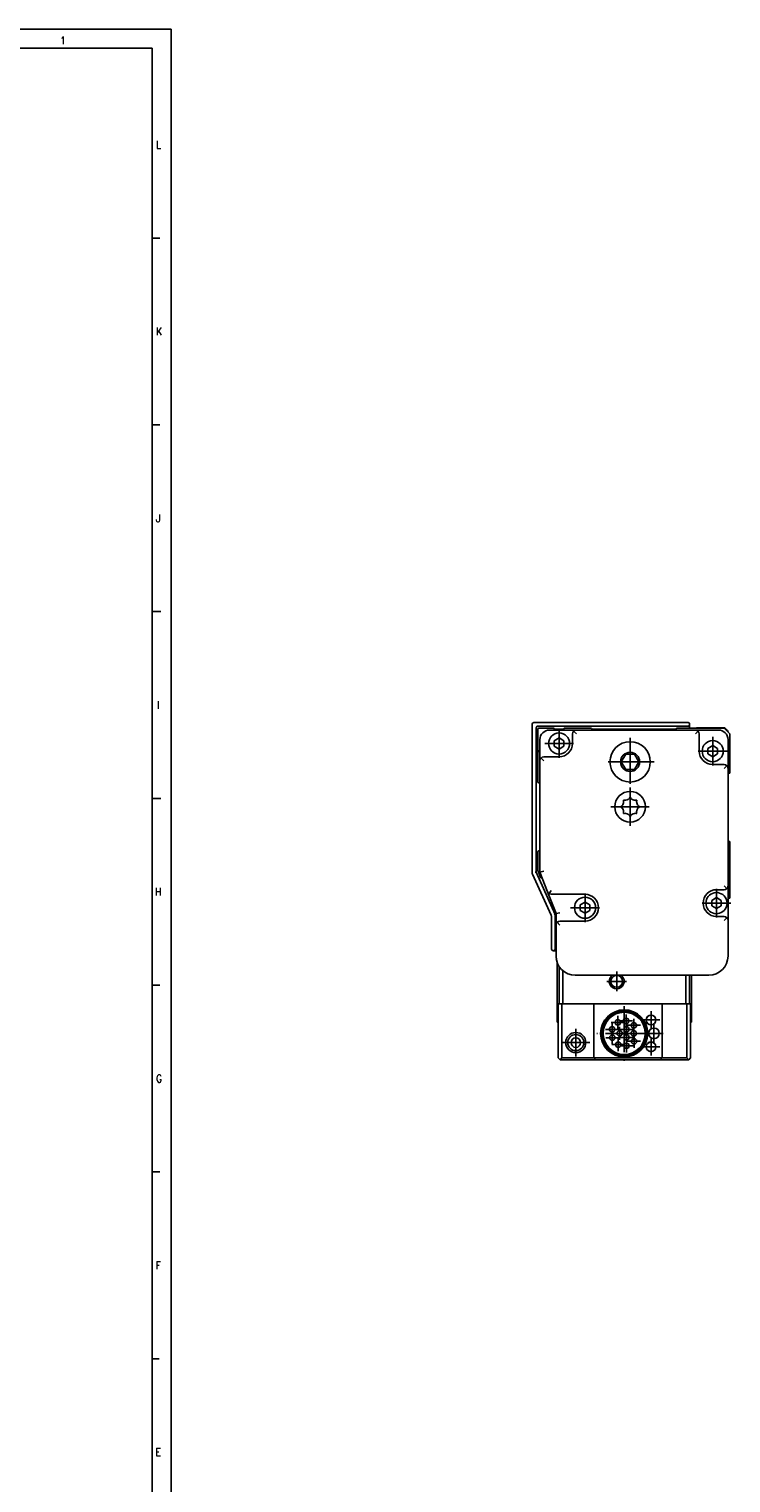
# Model space of a CAD drawing. Header units: inches. Extents: x -381 to 8445, y -418 to 176.
# Tile 15 of 30: x 422 to 605, y -203 to 176. Entities that reach past the tile are written whole.
import ezdxf

# ---------------------------------------------------------------- set-up
doc = ezdxf.new("R2010")
doc.units = ezdxf.units.IN
doc.linetypes.add('DOT_CENTER', pattern=[14, 12, -1, 0, -1])
doc.layers.add('1', color=7, linetype='Continuous')
doc.styles.add('CONVERTER_12', font='txt.shx', dxfattribs={"width": 0.9})

# ---------------------------------------------------------------- blocks, each defined once
blk = doc.blocks.new('Modulos_intermedio__FL-14__2_2__23', base_point=(552.87, -64.53))
at = {"color": 7, "linetype": 'Continuous'}
for p, q in [((552.89, -5.38), (552.87, -5.53)), ((552.87, -5.53), (552.87, -44.21)), ((552.95, -5.25), (552.89, -5.38)), ((553.09, -5.11), (552.95, -5.25)), ((553.22, -5.05), (553.09, -5.11)), ((553.37, -5.03), (553.22, -5.05)), ((593.37, -5.03), (553.37, -5.03)), ((553.89, -6.38), (553.87, -6.53)), ((553.87, -44.04), (553.87, -6.53)), ((553.95, -6.25), (553.89, -6.38)), ((554.09, -6.11), (553.95, -6.25)), ((554.22, -6.05), (554.09, -6.11)), ((554.37, -6.03), (554.22, -6.05)), ((554.37, -6.03), (593.37, -6.03)), ((593.51, -5.05), (593.37, -5.03)), ((593.37, -6.03), (593.51, -6)), ((593.56, -5.06), (593.51, -5.05)), ((593.51, -6), (593.65, -5.94)), ((593.65, -5.11), (593.56, -5.06)), ((593.79, -5.25), (593.65, -5.11)), ((593.65, -5.94), (593.79, -5.8)), ((593.83, -5.33), (593.79, -5.25)), ((593.79, -5.8), (593.85, -5.67)), ((593.85, -5.38), (593.83, -5.33)), ((593.87, -5.53), (593.85, -5.38)), ((593.85, -5.67), (593.87, -5.53)), ((593.87, -5.97), (593.87, -5.53)), ((593.87, -6.53), (593.87, -5.97)), ((552.87, -44.21), (552.89, -44.42)), ((552.89, -44.42), (552.95, -44.59)), ((552.95, -44.59), (552.96, -44.62)), ((552.96, -44.62), (557.78, -55.3)), ((553.62, -44.1), (553.87, -44.04)), ((558.87, -55.11), (553.87, -44.04)), ((603.87, -53.63), (603.87, -50.88)), ((557.78, -55.3), (557.79, -55.33)), ((557.79, -55.33), (557.85, -55.5)), ((557.85, -55.5), (557.87, -55.71)), ((557.87, -55.71), (557.87, -64.03)), ((558.62, -55.17), (558.87, -55.11)), ((558.87, -64.03), (558.87, -55.11)), ((557.87, -64.03), (557.89, -64.17)), ((557.89, -64.17), (557.95, -64.3)), ((557.95, -64.3), (558.09, -64.44)), ((558.65, -64.44), (558.79, -64.3)), ((558.79, -64.3), (558.85, -64.17)), ((558.85, -64.17), (558.87, -64.03)), ((558.09, -64.44), (558.22, -64.5)), ((558.22, -64.5), (558.37, -64.53)), ((558.37, -64.53), (558.51, -64.5)), ((558.37, -64.53), (559.07, -64.53)), ((558.51, -64.5), (558.65, -64.44))]:
    blk.add_line(p, q, dxfattribs=at)
blk.add_arc((603.37, -7.53), 0.5, 0, 90, dxfattribs=at)
blk = doc.blocks.new('Modulo_der__18-ET___24', base_point=(554.37, -70.93))
at = {"color": 7, "linetype": 'Continuous'}
for p, q in [((554.37, -12.23), (554.37, -6.78)), ((554.62, -6.53), (558.37, -6.53)), ((557.37, -7.03), (564.37, -7.03)), ((558.37, -6.53), (558.38, -6.53)), ((558.38, -6.53), (558.4, -6.53)), ((558.4, -6.53), (558.41, -6.53)), ((558.41, -6.53), (558.42, -6.53)), ((558.42, -6.53), (558.43, -6.53)), ((558.43, -6.53), (558.46, -6.54)), ((558.46, -6.54), (558.47, -6.55)), ((558.47, -6.55), (558.48, -6.55)), ((558.48, -6.55), (558.49, -6.56)), ((558.49, -6.56), (558.5, -6.57)), ((558.5, -6.57), (558.52, -6.57)), ((558.52, -6.57), (558.57, -6.63)), ((558.57, -6.63), (558.59, -6.66)), ((558.59, -6.66), (558.6, -6.67)), ((558.6, -6.67), (558.6, -6.69)), ((558.6, -6.69), (558.61, -6.72)), ((558.61, -6.72), (558.62, -6.76)), ((558.62, -6.76), (558.62, -6.78)), ((558.62, -7.03), (558.62, -6.78)), ((558.62, -6.83), (558.84, -6.83)), ((558.84, -6.83), (560.46, -6.83)), ((560.46, -6.83), (561.12, -6.83)), ((561.12, -6.74), (561.13, -6.72)), ((561.12, -6.75), (561.12, -6.74)), ((561.12, -6.76), (561.12, -6.75)), ((561.12, -6.78), (561.12, -6.76)), ((561.12, -6.78), (561.12, -7.03)), ((561.13, -6.72), (561.14, -6.69)), ((561.14, -6.67), (561.15, -6.66)), ((561.14, -6.69), (561.14, -6.67)), ((561.15, -6.65), (561.18, -6.62)), ((561.15, -6.66), (561.15, -6.65)), ((561.18, -6.62), (561.2, -6.59)), ((561.2, -6.59), (561.22, -6.57)), ((561.22, -6.57), (561.24, -6.56)), ((561.24, -6.56), (561.26, -6.55)), ((561.26, -6.55), (561.27, -6.55)), ((561.27, -6.55), (561.28, -6.54)), ((561.28, -6.54), (561.32, -6.53)), ((561.32, -6.53), (561.33, -6.53)), ((561.33, -6.53), (561.34, -6.53)), ((561.34, -6.53), (561.36, -6.53)), ((561.36, -6.53), (561.37, -6.53)), ((561.37, -6.53), (568.12, -6.53)), ((563.44, -7.65), (563.66, -7.32)), ((563.66, -7.32), (563.78, -7.22)), ((563.66, -7.32), (564.37, -8.03)), ((563.78, -7.22), (563.96, -7.11)), ((563.96, -7.11), (563.98, -7.1)), ((563.98, -7.1), (564.16, -7.05)), ((564.16, -7.05), (564.37, -7.03)), ((564.37, -7.03), (595.37, -7.03)), ((590.36, -6.83), (568.37, -6.83)), ((590.12, -7.03), (568.62, -7.03)), ((602.87, -6.53), (590.62, -6.53)), ((595.57, -7.05), (595.37, -7.03)), ((595.37, -7.03), (601.37, -7.03)), ((596.07, -7.32), (595.37, -8.03)), ((595.75, -7.1), (595.57, -7.05)), ((595.62, -6.53), (595.67, -6.48)), ((595.67, -6.48), (598.73, -6.48)), ((595.77, -7.11), (595.75, -7.1)), ((595.95, -7.22), (595.77, -7.11)), ((596.07, -7.32), (595.95, -7.22)), ((596.29, -7.65), (596.07, -7.32)), ((598.73, -6.48), (603.07, -6.48)), ((604.37, -8.03), (602.87, -6.53)), ((603.37, -6.78), (603.07, -6.48)), ((603.12, -6.78), (603.37, -6.78)), ((603.37, -7.03), (603.37, -6.78)), ((554.87, -15.03), (554.87, -9.53)), ((559.87, -9.08), (558.62, -9.81)), ((558.62, -9.81), (558.62, -11.25)), ((558.62, -11.25), (559.87, -11.97)), ((558.72, -8.03), (558.75, -8.03)), ((561.12, -9.81), (559.87, -9.08)), ((559.87, -11.97), (561.12, -11.25)), ((560.98, -8.03), (561.01, -8.03)), ((561.12, -11.25), (561.12, -9.81)), ((563.37, -8.03), (563.44, -7.65)), ((563.37, -8.03), (563.37, -10.53)), ((596.37, -8.03), (596.29, -7.65)), ((596.37, -12.53), (596.37, -8.03)), ((599.87, -11.08), (598.62, -11.81)), ((601.12, -11.81), (599.87, -11.08)), ((603.87, -17.03), (603.87, -9.53)), ((603.87, -9.75), (603.87, -18.23)), ((603.87, -11.03), (603.87, -9.78)), ((603.87, -11.06), (603.87, -11.03)), ((604.37, -9.28), (604.37, -8.03)), ((604.37, -18.23), (604.37, -8.33)), ((554.67, -12.53), (554.37, -12.23)), ((554.37, -12.7), (554.37, -12.23)), ((554.37, -12.83), (554.67, -12.53)), ((554.37, -12.83), (554.37, -12.7)), ((554.37, -20.53), (554.37, -12.83)), ((554.89, -14.82), (554.87, -15.03)), ((554.87, -44.03), (554.87, -15.03)), ((554.94, -14.65), (554.89, -14.82)), ((554.95, -14.62), (554.94, -14.65)), ((555.06, -14.44), (554.95, -14.62)), ((555.16, -14.32), (555.06, -14.44)), ((555.48, -14.1), (555.16, -14.32)), ((555.16, -14.32), (555.87, -15.03)), ((555.87, -14.03), (555.48, -14.1)), ((559.87, -14.03), (555.87, -14.03)), ((577.21, -13.32), (576.05, -15.32)), ((579.52, -13.32), (577.21, -13.32)), ((580.67, -15.32), (579.52, -13.32)), ((598.62, -11.81), (598.62, -13.25)), ((598.62, -13.25), (599.87, -13.97)), ((599.87, -13.97), (601.12, -13.25)), ((601.12, -13.25), (601.12, -11.81)), ((603.87, -14.03), (603.87, -13.99)), ((603.87, -14.03), (603.87, -35.78)), ((576.05, -15.32), (577.21, -17.32)), ((577.21, -17.32), (579.52, -17.32)), ((579.52, -17.32), (580.67, -15.32)), ((602.87, -16.03), (599.87, -16.03)), ((603.25, -16.1), (602.87, -16.03)), ((603.57, -16.32), (602.87, -17.03)), ((603.57, -16.32), (603.25, -16.1)), ((603.68, -16.44), (603.57, -16.32)), ((603.78, -16.62), (603.68, -16.44)), ((603.79, -16.65), (603.78, -16.62)), ((603.84, -16.82), (603.79, -16.65)), ((603.87, -17.03), (603.84, -16.82)), ((603.87, -47.63), (603.87, -17.03)), ((604.37, -18.23), (603.87, -18.23)), ((554.86, -20.97), (554.87, -20.98)), ((576.35, -26.62), (576.43, -26.51)), ((576.43, -26.51), (576.54, -26.3)), ((576.54, -26.3), (576.55, -26.28)), ((576.55, -26.28), (576.57, -26.23)), ((576.57, -26.23), (576.63, -26.03)), ((576.6, -25.26), (576.79, -25.31)), ((576.66, -25.56), (576.6, -25.26)), ((576.63, -26.03), (576.65, -25.94)), ((576.65, -25.94), (576.66, -25.77)), ((576.66, -25.64), (576.66, -25.56)), ((576.66, -25.77), (576.66, -25.64)), ((576.79, -25.31), (576.85, -25.31)), ((576.85, -25.31), (576.98, -25.33)), ((576.98, -25.33), (577.23, -25.31)), ((577.23, -25.31), (577.59, -25.22)), ((577.59, -25.22), (577.61, -25.21)), ((577.61, -25.21), (577.76, -25.14)), ((577.76, -25.14), (577.85, -25.09)), ((577.85, -25.09), (577.92, -25.04)), ((577.92, -25.04), (578.14, -24.85)), ((578.14, -24.85), (578.2, -24.78)), ((578.2, -24.78), (578.37, -24.53)), ((578.37, -24.53), (578.51, -24.75)), ((578.51, -24.75), (578.59, -24.84)), ((578.59, -24.84), (578.77, -25.01)), ((578.77, -25.01), (578.89, -25.09)), ((578.89, -25.09), (578.98, -25.14)), ((578.98, -25.14), (579.1, -25.2)), ((579.1, -25.2), (579.12, -25.21)), ((579.12, -25.21), (579.46, -25.31)), ((579.46, -25.31), (579.76, -25.33)), ((579.76, -25.33), (579.83, -25.32)), ((579.83, -25.32), (579.94, -25.31)), ((579.94, -25.31), (580.13, -25.26)), ((580.08, -25.51), (580.07, -25.64)), ((580.07, -25.64), (580.07, -25.77)), ((580.07, -25.77), (580.08, -25.89)), ((580.13, -25.26), (580.08, -25.51)), ((580.08, -25.89), (580.1, -26.03)), ((580.1, -26.03), (580.16, -26.23)), ((580.16, -26.23), (580.17, -26.25)), ((580.17, -26.25), (580.18, -26.28)), ((580.18, -26.28), (580.3, -26.51)), ((580.3, -26.51), (580.35, -26.58)), ((575.87, -27.03), (576.08, -26.89)), ((576.12, -27.2), (575.87, -27.03)), ((576.08, -26.89), (576.18, -26.81)), ((576.18, -27.25), (576.12, -27.2)), ((576.18, -26.81), (576.35, -26.62)), ((576.36, -27.44), (576.18, -27.25)), ((576.38, -27.47), (576.36, -27.44)), ((576.43, -27.55), (576.38, -27.47)), ((576.55, -27.78), (576.43, -27.55)), ((576.56, -27.8), (576.55, -27.78)), ((576.57, -27.83), (576.56, -27.8)), ((576.63, -28.03), (576.57, -27.83)), ((576.6, -28.8), (576.65, -28.54)), ((576.79, -28.75), (576.6, -28.8)), ((576.65, -28.17), (576.63, -28.03)), ((576.66, -28.28), (576.65, -28.17)), ((576.65, -28.54), (576.66, -28.42)), ((576.66, -28.42), (576.66, -28.28)), ((576.9, -28.74), (576.79, -28.75)), ((576.98, -28.73), (576.9, -28.74)), ((577.27, -28.75), (576.98, -28.73)), ((577.61, -28.84), (577.27, -28.75)), ((577.64, -28.85), (577.61, -28.84)), ((577.76, -28.91), (577.64, -28.85)), ((577.85, -28.96), (577.76, -28.91)), ((577.96, -29.04), (577.85, -28.96)), ((578.15, -29.22), (577.96, -29.04)), ((578.23, -29.31), (578.15, -29.22)), ((578.37, -29.53), (578.23, -29.31)), ((578.54, -29.27), (578.37, -29.53)), ((578.59, -29.21), (578.54, -29.27)), ((578.81, -29.02), (578.59, -29.21)), ((578.89, -28.96), (578.81, -29.02)), ((578.98, -28.91), (578.89, -28.96)), ((579.12, -28.84), (578.98, -28.91)), ((579.14, -28.83), (579.12, -28.84)), ((579.51, -28.74), (579.14, -28.83)), ((579.76, -28.73), (579.51, -28.74)), ((579.88, -28.74), (579.76, -28.73)), ((579.94, -28.75), (579.88, -28.74)), ((580.13, -28.8), (579.94, -28.75)), ((580.09, -28.12), (580.07, -28.28)), ((580.07, -28.28), (580.07, -28.42)), ((580.07, -28.42), (580.07, -28.5)), ((580.07, -28.5), (580.13, -28.8)), ((580.1, -28.03), (580.09, -28.12)), ((580.16, -27.83), (580.1, -28.03)), ((580.18, -27.78), (580.16, -27.83)), ((580.19, -27.76), (580.18, -27.78)), ((580.3, -27.55), (580.19, -27.76)), ((580.38, -27.43), (580.3, -27.55)), ((580.35, -26.58), (580.38, -26.61)), ((580.38, -26.61), (580.55, -26.81)), ((580.55, -27.25), (580.38, -27.43)), ((580.55, -26.81), (580.61, -26.86)), ((580.65, -27.17), (580.55, -27.25)), ((580.61, -26.86), (580.87, -27.03)), ((580.87, -27.03), (580.65, -27.17)), ((604.37, -50.63), (604.37, -36.28)), ((554.37, -38.78), (554.37, -43.73)), ((554.87, -38.53), (554.62, -38.53)), ((554.39, -43.82), (554.99, -45.37)), ((555.87, -43.84), (554.87, -44.03)), ((556.87, -49.19), (554.87, -44.03)), ((559.07, -54.83), (556.87, -49.19)), ((556.87, -49.19), (556.88, -49.21)), ((556.88, -49.21), (557.08, -49.52)), ((557.24, -49.65), (557.81, -48.83)), ((600.87, -48.63), (602.87, -48.63)), ((603.57, -48.34), (602.87, -47.63)), ((603.25, -48.55), (602.87, -48.63)), ((603.57, -48.34), (603.25, -48.55)), ((603.68, -48.22), (603.57, -48.34)), ((603.78, -48.04), (603.68, -48.22)), ((603.79, -48.01), (603.78, -48.04)), ((603.84, -47.84), (603.79, -48.01)), ((603.87, -47.63), (603.84, -47.84)), ((603.87, -56.63), (603.87, -47.63)), ((557.08, -49.52), (557.1, -49.53)), ((557.1, -49.53), (557.24, -49.65)), ((557.24, -49.65), (557.42, -49.75)), ((557.42, -49.75), (557.81, -49.83)), ((557.81, -49.83), (566.62, -49.83)), ((566.62, -51.88), (565.37, -52.61)), ((565.37, -52.61), (565.37, -54.05)), ((567.87, -52.61), (566.62, -51.88)), ((567.87, -54.05), (567.87, -52.61)), ((600.87, -50.69), (599.62, -51.41)), ((599.62, -51.41), (599.62, -52.85)), ((599.62, -52.85), (600.87, -53.57)), ((602.12, -51.41), (600.87, -50.69)), ((600.87, -53.57), (602.12, -52.85)), ((602.12, -52.85), (602.12, -51.41)), ((602.87, -50.27), (602.87, -50.24)), ((603.87, -50.88), (604.12, -50.88)), ((560.07, -54.64), (559.07, -54.83)), ((559.07, -57.83), (559.07, -54.83)), ((565.37, -54.05), (566.62, -54.77)), ((566.62, -54.77), (567.87, -54.05)), ((602.87, -55.63), (600.87, -55.63)), ((602.87, -54.02), (602.87, -53.99)), ((603.25, -55.71), (602.87, -55.63)), ((603.57, -55.92), (602.87, -56.63)), ((603.57, -55.92), (603.25, -55.71)), ((603.63, -55.99), (603.57, -55.92)), ((603.79, -56.25), (603.63, -55.99)), ((603.81, -56.29), (603.79, -56.25)), ((603.87, -56.63), (603.81, -56.29)), ((603.87, -57.03), (603.87, -53.63)), ((603.87, -65.93), (603.87, -56.63)), ((559.07, -57.83), (559.14, -57.45)), ((559.07, -57.83), (559.07, -65.93)), ((559.14, -57.45), (559.36, -57.12)), ((559.36, -57.12), (559.68, -56.9)), ((560.07, -57.83), (559.36, -57.12)), ((559.68, -56.9), (560.07, -56.83)), ((560.07, -56.83), (566.62, -56.83)), ((564.07, -70.93), (598.87, -70.93))]:
    blk.add_line(p, q, dxfattribs=at)
for centre, radius in [((559.87, -10.53), 2.75), ((578.36, -15.32), 5.25), ((599.87, -12.53), 2.75), ((578.36, -15.32), 2.5), ((578.37, -27.03), 4), ((566.62, -53.33), 2.75)]:
    blk.add_circle(centre, radius, dxfattribs=at)
for centre, radius, start, end in [((554.62, -6.78), 0.25, 90, 180), ((557.37, -9.53), 2.5, 90, 180), ((558.37, -6.78), 0.25, 0, 90), ((561.37, -6.78), 0.25, 90, 180), ((568.12, -6.78), 0.25, 0, 90), ((568.12, -6.78), 0.25, 0, 90), ((568.62, -6.78), 0.25, 180, 270), ((590.12, -6.78), 0.25, 270, 0), ((590.62, -6.78), 0.25, 90, 180), ((590.62, -6.78), 0.25, 90, 180), ((601.37, -9.53), 2.5, 0, 90), ((559.87, -10.53), 3.5, 270, 0), ((604.12, -9.78), 0.25, 90, 180), ((604.12, -9.28), 0.25, 270, 0), ((599.87, -12.53), 3.5, 180, 270), ((554.62, -20.53), 0.25, 179.9999, 269.9999), ((554.62, -21.03), 0.25, 11.9998, 90.0001), ((604.12, -35.78), 0.25, 180, 270), ((604.12, -36.28), 0.25, 0, 90), ((554.62, -38.78), 0.25, 90, 180), ((554.62, -43.73), 0.25, 180, 201.3067), ((555.22, -45.28), 0.25, 201.3056, 291.6414), ((555.41, -45.74), 0.25, 84.0004, 111.7355), ((600.87, -52.13), 3.5, 90, 270), ((566.62, -53.33), 3.5, 270, 90), ((600.87, -52.13), 2.75, 24.62, 335.38), ((600.87, -52.13), 2.75, 335.38, 24.62), ((604.12, -50.63), 0.25, 270, 0), ((603.62, -53.63), 0.25, 359.9989, 8.9989), ((603.37, -57.03), 0.5, 353.9994, 359.9995), ((564.07, -65.93), 5, 180, 270), ((598.87, -65.93), 5, 270, 0)]:
    blk.add_arc(centre, radius, start, end, dxfattribs=at)
at = {"layer": '1', "color": 2, "linetype": 'DOT_CENTER'}
for p, q in [((559.87, -6.78), (559.87, -14.28)), ((563.62, -10.53), (556.12, -10.53)), ((578.36, -9.07), (578.36, -21.57)), ((599.87, -8.78), (599.87, -16.28)), ((603.62, -12.53), (596.12, -12.53)), ((584.61, -15.32), (572.11, -15.32)), ((578.37, -22.03), (578.37, -32.03)), ((583.37, -27.03), (573.37, -27.03)), ((600.87, -48.38), (600.87, -55.88)), ((566.62, -49.58), (566.62, -57.08)), ((604.62, -52.13), (597.12, -52.13)), ((570.37, -53.33), (562.87, -53.33))]:
    blk.add_line(p, q, dxfattribs=at)
blk = doc.blocks.new('CABEZA_2__25', base_point=(559.37, -92.97))
at = {"color": 7, "linetype": 'Continuous'}
for p, q in [((559.37, -67.62), (559.37, -83.17)), ((559.87, -78.37), (559.87, -68.64)), ((560.87, -69.76), (560.87, -78.37)), ((573.82, -70.93), (573.49, -71.14)), ((576.25, -71.14), (575.92, -70.93)), ((592.87, -78.37), (592.87, -70.93)), ((593.87, -70.93), (593.87, -78.37)), ((594.37, -83.17), (594.37, -70.93)), ((559.62, -78.37), (560.62, -78.37)), ((559.62, -92.47), (559.62, -78.37)), ((560.62, -78.37), (568.94, -78.37)), ((560.62, -92.47), (560.62, -78.37)), ((586.7, -78.37), (568.94, -78.37)), ((568.94, -92.47), (568.94, -78.37)), ((592.87, -78.37), (586.7, -78.37)), ((586.7, -78.37), (586.7, -92.47)), ((593.12, -78.37), (592.87, -78.37)), ((593.12, -78.37), (594.12, -78.37)), ((593.12, -92.47), (593.12, -78.37)), ((594.12, -78.37), (594.12, -92.47)), ((559.62, -83.17), (559.37, -83.17)), ((594.12, -83.17), (594.37, -83.17)), ((559.62, -92.47), (560.12, -92.97)), ((560.62, -92.47), (560.12, -92.97)), ((569.44, -92.97), (560.12, -92.97)), ((560.62, -92.47), (568.94, -92.47)), ((586.7, -92.47), (568.94, -92.47)), ((568.94, -92.47), (569.44, -92.97)), ((586.2, -92.97), (569.44, -92.97)), ((586.7, -92.47), (586.2, -92.97)), ((593.62, -92.97), (586.2, -92.97)), ((593.12, -92.47), (586.7, -92.47)), ((593.62, -92.97), (593.12, -92.47)), ((593.62, -92.97), (594.12, -92.47))]:
    blk.add_line(p, q, dxfattribs=at)
for centre, radius in [((574.87, -72.52), 1.55), ((576.82, -86.07), 6.13), ((576.82, -86.07), 5.9), ((576.82, -86.07), 5.73), ((576.82, -86.07), 5.5), ((575.17, -83.22), 0.7), ((577.32, -82.81), 0.7), ((579.35, -83.96), 0.7), ((583.82, -82.57), 1.27), ((583.82, -82.57), 1.25), ((564.22, -88.47), 2.62), ((564.22, -88.47), 2.1), ((573.68, -85.04), 0.7), ((573.71, -87.19), 0.7), ((575.62, -86.07), 0.7), ((577.42, -85.03), 0.7), ((577.42, -87.11), 0.7), ((579.32, -86.07), 0.7), ((584.57, -86.07), 1.38), ((564.22, -88.47), 1.25), ((575.27, -88.99), 0.7), ((577.42, -89.32), 0.7), ((579.39, -88.14), 0.7), ((583.82, -89.57), 1.27), ((583.82, -89.57), 1.25)]:
    blk.add_circle(centre, radius, dxfattribs=at)
for start, end in [(134.9999, 202.4995), (202.4997, 44.9997)]:
    blk.add_arc((574.87, -72.52), 1.95, start, end, dxfattribs=at)
at = {"layer": '1', "color": 2, "linetype": 'DOT_CENTER'}
for p, q in [((574.87, -69.97), (574.87, -75.07)), ((577.42, -72.52), (572.32, -72.52)), ((576.82, -78.94), (576.82, -93.21)), ((576.87, -83.22), (573.47, -83.22)), ((575.17, -81.52), (575.17, -84.92)), ((579.02, -82.81), (575.62, -82.81)), ((577.32, -81.11), (577.32, -84.51)), ((577.42, -83.33), (577.42, -86.73)), ((579.35, -82.26), (579.35, -85.66)), ((586.09, -82.57), (581.54, -82.57)), ((583.82, -80.3), (583.82, -84.85)), ((564.22, -84.85), (564.22, -92.09)), ((583.95, -86.07), (569.69, -86.07)), ((575.38, -85.04), (571.98, -85.04)), ((573.68, -83.34), (573.68, -86.74)), ((573.71, -85.49), (573.71, -88.89)), ((577.32, -86.07), (573.92, -86.07)), ((575.62, -84.37), (575.62, -87.77)), ((579.12, -85.03), (575.72, -85.03)), ((579.12, -87.11), (575.72, -87.11)), ((577.42, -85.41), (577.42, -88.81)), ((581.02, -86.07), (577.62, -86.07)), ((581.05, -83.96), (577.65, -83.96)), ((579.32, -84.37), (579.32, -87.77)), ((579.39, -86.44), (579.39, -89.84)), ((586.94, -86.07), (582.19, -86.07)), ((584.57, -83.7), (584.57, -88.45)), ((567.84, -88.47), (560.6, -88.47)), ((575.41, -87.19), (572.01, -87.19)), ((576.97, -88.99), (573.57, -88.99)), ((575.27, -87.29), (575.27, -90.69)), ((579.12, -89.32), (575.72, -89.32)), ((577.42, -87.62), (577.42, -91.02)), ((581.09, -88.14), (577.69, -88.14)), ((586.09, -89.57), (581.54, -89.57)), ((583.82, -87.3), (583.82, -91.85))]:
    blk.add_line(p, q, dxfattribs=at)
blk = doc.blocks.new('Modulo_izq__L-KT___26', base_point=(552.87, -67.31))
at = {"color": 7, "linetype": 'Continuous'}
for p, q in [((552.89, -5.38), (552.87, -5.53)), ((552.95, -5.25), (552.91, -5.33)), ((553.09, -5.11), (553.02, -5.17)), ((553.37, -5.03), (553.22, -5.05)), ((554.18, -6.06), (554.09, -6.11)), ((554.37, -6.03), (554.22, -6.05)), ((593.56, -5.06), (593.51, -5.05)), ((593.65, -5.11), (593.56, -5.06)), ((593.83, -5.33), (593.79, -5.25)), ((593.85, -5.38), (593.83, -5.33)), ((593.87, -5.53), (593.85, -5.38)), ((603.87, -56.03), (603.9, -56.03)), ((603.9, -58.01), (603.9, -56.03)), ((603.87, -58.01), (603.9, -58.01)), ((557.89, -64.17), (557.95, -64.3)), ((557.95, -64.3), (558.09, -64.44)), ((558.09, -64.44), (558.18, -64.49)), ((558.22, -64.5), (558.37, -64.53))]:
    blk.add_line(p, q, dxfattribs=at)
blk.add_arc((564.07, -65.93), 5, 187.9999, 195.9999, dxfattribs=at)
blk = doc.blocks.new('L-74__27', base_point=(552.87, -92.97))
for name, p in [('Modulos_intermedio__FL-14__2_2__23', (552.87, -64.53)), ('Modulo_izq__L-KT___26', (552.87, -67.31)), ('Modulo_der__18-ET___24', (554.37, -70.93)), ('CABEZA_2__25', (559.37, -92.97))]:
    blk.add_blockref(name, p)
blk = doc.blocks.new('Derecha1', base_point=(578.62, -49))
blk.add_blockref('L-74__27', (552.87, -92.97))
blk = doc.blocks.new('Marco_a1', base_point=(38.87, -121.38))
at = {"layer": '1', "color": 2, "linetype": 'Continuous'}
for p, q in [((458.87, 175.62), (-381.13, 175.62)), ((458.87, -418.38), (458.87, 175.62)), ((455.87, 121.15), (453.87, 121.15)), ((455.87, 72.49), (453.87, 72.49)), ((456.18, 23.82), (454.18, 23.82)), ((456.18, -24.85), (454.18, -24.85)), ((455.87, -73.51), (453.87, -73.51)), ((455.87, -122.18), (453.87, -122.18)), ((455.72, -170.85), (453.72, -170.85))]:
    blk.add_line(p, q, dxfattribs=at)
at = {"layer": '1', "color": 7, "linetype": 'Continuous'}
for p, q in [((453.87, 170.62), (-361.13, 170.62)), ((453.87, -413.38), (453.87, 170.62))]:
    blk.add_line(p, q, dxfattribs=at)
at = {"layer": '1', "color": 2, "char_height": 2, "attachment_point": 4, "line_spacing_factor": 1.20048, "style": 'CONVERTER_12'}
for s, insert in [('1', (429.9, 172.65)), ('L', (454.87, 145.49)), ('K', (454.87, 96.82)), ('J', (454.87, 48.15)), ('I', (455.18, -0.51)), ('H', (454.62, -49.18)), ('G', (454.87, -97.85)), ('F', (454.77, -146.51)), ('E', (454.72, -195.18))]:
    blk.add_mtext(s, dxfattribs=dict(at, insert=insert))
blk = doc.blocks.new('Top', base_point=(38.87, -121.38))
blk.add_blockref('Marco_a1', (38.87, -121.38))
blk = doc.blocks.new('_dummy_frame', base_point=(-381.13, -418.38))
blk.add_blockref('Top', (38.87, -121.38))

msp = doc.modelspace()

# ---------------------------------------------------------------- block references
msp.add_blockref('Derecha1', (578.62, -49))
at = {"layer": '1'}
msp.add_blockref('_dummy_frame', (-381.13, -418.38), dxfattribs=at)

doc.saveas('drawing.dxf')
